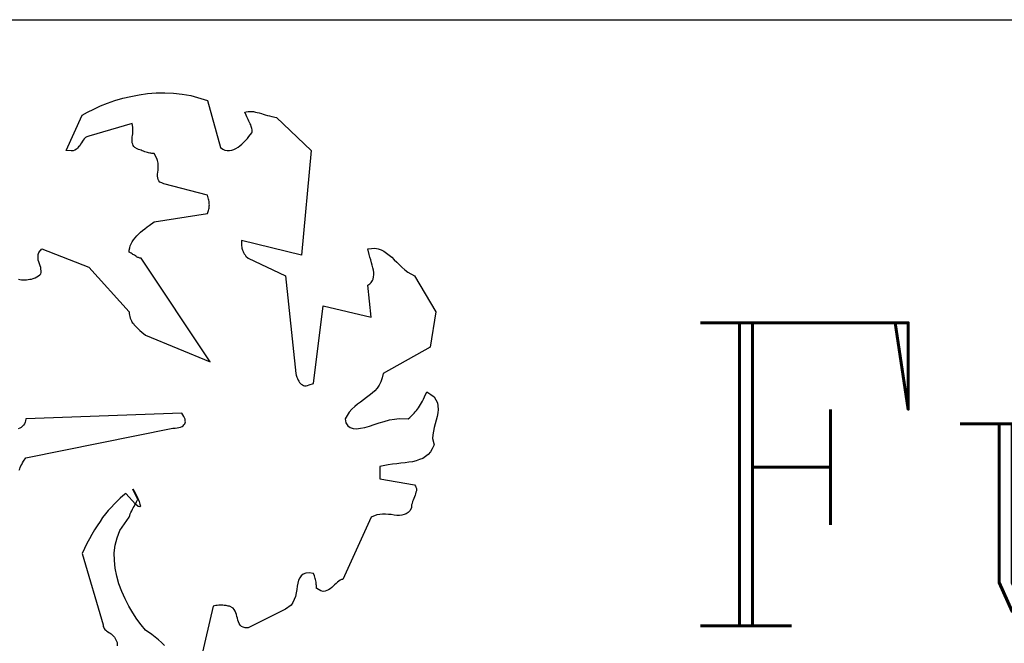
# Model space of a CAD drawing. Extents: x 0.2 to 41.2, y 0.2 to 29.2.
# Tile 9 of 12: x 33.7 to 34.5, y 2 to 2.5. Entities that reach past the tile are written whole.
import ezdxf

# ---------------------------------------------------------------- set-up
doc = ezdxf.new("R2010")
doc.units = 0
doc.layers.get('0').update_dxf_attribs({"linetype": 'CONTINUOUS'})
doc.layers.add('TITLEBLOCK', color=7, linetype='CONTINUOUS')
doc.styles.add('ROMANC', font='romanc')

# ---------------------------------------------------------------- blocks, each defined once
blk = doc.blocks.new('FRACTAL')
at = {"color": 7}
for points in [[(0.1012, 1.5046), (0.1072, 1.5036), (0.1152, 1.5026), (0.1222, 1.5026), (0.1292, 1.5026), (0.1372, 1.5026), (0.1452, 1.5036), (0.1532, 1.5046), (0.1612, 1.5056), (0.1692, 1.5076), (0.1772, 1.5106), (0.1932, 1.5196), (0.1992, 1.5236), (0.2032, 1.5286), (0.2052, 1.5346), (0.2052, 1.5416), (0.2042, 1.5486), (0.2032, 1.5556), (0.2002, 1.5636), (0.1972, 1.5716), (0.1952, 1.5796), (0.1922, 1.5876), (0.1912, 1.5956), (0.1912, 1.6046), (0.1922, 1.6126), (0.1952, 1.6206), (0.2082, 1.6366), (0.4232, 1.5566), (0.6092, 1.3626), (0.6092, 1.3556), (0.6102, 1.3486), (0.6112, 1.3426), (0.6132, 1.3356), (0.6162, 1.3296), (0.6192, 1.3236), (0.6232, 1.3176), (0.6282, 1.3126), (0.6322, 1.3066), (0.6382, 1.3006), (0.6442, 1.2946), (0.6512, 1.2886), (0.6582, 1.2816), (0.6662, 1.2756), (0.6832, 1.2626), (0.9802, 1.1456), (0.6642, 1.5966), (0.6612, 1.5966), (0.6582, 1.5966), (0.6552, 1.5976), (0.6522, 1.5986), (0.6492, 1.5996), (0.6462, 1.6006), (0.6432, 1.6026), (0.6402, 1.6046), (0.6372, 1.6066), (0.6332, 1.6086), (0.6302, 1.6106), (0.6262, 1.6126), (0.6222, 1.6146), (0.6182, 1.6176), (0.6092, 1.6226), (0.6092, 1.6316), (0.6112, 1.6406), (0.6142, 1.6496), (0.6182, 1.6586), (0.6232, 1.6676), (0.6292, 1.6756), (0.6362, 1.6846), (0.6442, 1.6926), (0.6522, 1.7006), (0.6612, 1.7086), (0.6702, 1.7166), (0.6802, 1.7236), (0.6912, 1.7316), (0.7012, 1.7386), (0.7242, 1.7536), (0.9682, 1.7896), (0.9702, 1.7946), (0.9712, 1.7986), (0.9732, 1.8036), (0.9742, 1.8086), (0.9752, 1.8136), (0.9762, 1.8186), (0.9762, 1.8236), (0.9772, 1.8276), (0.9762, 1.8326), (0.9762, 1.8376), (0.9752, 1.8426), (0.9742, 1.8476), (0.9732, 1.8526), (0.9712, 1.8586), (0.9682, 1.8696), (0.7682, 1.9196), (0.7582, 1.9226), (0.7502, 1.9266), (0.7452, 1.9316), (0.7422, 1.9376), (0.7402, 1.9446), (0.7392, 1.9526), (0.7392, 1.9606), (0.7402, 1.9696), (0.7412, 1.9786), (0.7412, 1.9886), (0.7412, 1.9986), (0.7412, 2.0086), (0.7392, 2.0196), (0.7362, 2.0296), (0.7242, 2.0506), (0.7192, 2.0506), (0.7132, 2.0506), (0.7082, 2.0516), (0.7032, 2.0526), (0.6972, 2.0536), (0.6922, 2.0546), (0.6862, 2.0566), (0.6802, 2.0586), (0.6742, 2.0606), (0.6692, 2.0626), (0.6632, 2.0646), (0.6572, 2.0666), (0.6512, 2.0686), (0.6462, 2.0716), (0.6352, 2.0766), (0.6302, 2.0806), (0.6272, 2.0856), (0.6252, 2.0916), (0.6232, 2.0966), (0.6232, 2.1026), (0.6222, 2.1086), (0.6232, 2.1156), (0.6232, 2.1226), (0.6242, 2.1286), (0.6252, 2.1356), (0.6252, 2.1426), (0.6262, 2.1506), (0.6262, 2.1576), (0.6252, 2.1656), (0.6232, 2.1806), (0.4232, 2.1266), (0.4152, 2.1236), (0.4082, 2.1196), (0.4032, 2.1146), (0.3982, 2.1086), (0.3942, 2.1036), (0.3902, 2.0966), (0.3862, 2.0906), (0.3822, 2.0846), (0.3772, 2.0796), (0.3722, 2.0736), (0.3672, 2.0696), (0.3602, 2.0656), (0.3522, 2.0626), (0.3422, 2.0616), (0.3192, 2.0636), (0.3932, 2.2166), (0.4182, 2.2306), (0.4462, 2.2436), (0.4772, 2.2576), (0.5092, 2.2696), (0.5432, 2.2806), (0.5792, 2.2906), (0.6162, 2.2986), (0.6542, 2.3056), (0.6932, 2.3106), (0.7322, 2.3136), (0.7722, 2.3146), (0.8122, 2.3126), (0.8512, 2.3086), (0.8912, 2.3026), (0.9682, 2.2806), (1.0282, 2.0766), (1.0382, 2.0696), (1.0482, 2.0656), (1.0582, 2.0636), (1.0692, 2.0636), (1.0792, 2.0656), (1.0892, 2.0686), (1.0982, 2.0726), (1.1082, 2.0786), (1.1172, 2.0846), (1.1262, 2.0916), (1.1352, 2.0996), (1.1432, 2.1076), (1.1512, 2.1156), (1.1582, 2.1246), (1.1722, 2.1406), (1.1732, 2.1446), (1.1732, 2.1486), (1.1732, 2.1536), (1.1722, 2.1586), (1.1702, 2.1636), (1.1692, 2.1686), (1.1662, 2.1746), (1.1642, 2.1796), (1.1612, 2.1856), (1.1582, 2.1916), (1.1542, 2.1976), (1.1512, 2.2036), (1.1482, 2.2096), (1.1452, 2.2166), (1.1392, 2.2306), (1.1462, 2.2316), (1.1542, 2.2336), (1.1622, 2.2336), (1.1712, 2.2336), (1.1792, 2.2326), (1.1882, 2.2306), (1.1962, 2.2286), (1.2052, 2.2266), (1.2152, 2.2246), (1.2242, 2.2216), (1.2332, 2.2186), (1.2432, 2.2156), (1.2532, 2.2136), (1.2632, 2.2106), (1.2842, 2.2066), (1.4432, 2.0636), (1.3992, 1.6096), (1.1242, 1.6726), (1.1242, 1.6676), (1.1242, 1.6636), (1.1242, 1.6586), (1.1242, 1.6546), (1.1242, 1.6496), (1.1252, 1.6446), (1.1262, 1.6396), (1.1272, 1.6356), (1.1292, 1.6306), (1.1312, 1.6256), (1.1332, 1.6206), (1.1362, 1.6156), (1.1402, 1.6106), (1.1442, 1.6056), (1.1542, 1.5966), (1.3252, 1.5196), (1.3732, 1.0956), (1.3752, 1.0876), (1.3782, 1.0796), (1.3812, 1.0736), (1.3842, 1.0666), (1.3872, 1.0616), (1.3902, 1.0566), (1.3942, 1.0516), (1.3982, 1.0486), (1.4032, 1.0456), (1.4082, 1.0436), (1.4132, 1.0426), (1.4202, 1.0426), (1.4272, 1.0436), (1.4352, 1.0456), (1.4542, 1.0526), (1.4992, 1.3896), (1.7182, 1.3396), (1.7032, 1.4796), (1.7122, 1.4846), (1.7192, 1.4906), (1.7252, 1.4986), (1.7282, 1.5056), (1.7302, 1.5146), (1.7312, 1.5236), (1.7312, 1.5336), (1.7292, 1.5436), (1.7272, 1.5546), (1.7242, 1.5656), (1.7202, 1.5766), (1.7172, 1.5886), (1.7132, 1.6006), (1.7092, 1.6116), (1.7032, 1.6366), (1.7202, 1.6386), (1.7362, 1.6396), (1.7502, 1.6366), (1.7642, 1.6326), (1.7772, 1.6266), (1.7892, 1.6186), (1.8012, 1.6096), (1.8132, 1.6006), (1.8242, 1.5896), (1.8362, 1.5786), (1.8482, 1.5676), (1.8602, 1.5566), (1.8732, 1.5456), (1.8872, 1.5356), (1.9182, 1.5196), (2.0152, 1.3626), (1.9892, 1.2096), (1.7732, 1.0956), (1.7692, 1.0766), (1.7632, 1.0596), (1.7552, 1.0446), (1.7462, 1.0316), (1.7352, 1.0206), (1.7232, 1.0096), (1.7102, 0.9996), (1.6972, 0.9906), (1.6832, 0.9806), (1.6702, 0.9716), (1.6562, 0.9626), (1.6432, 0.9516), (1.6302, 0.9406), (1.6182, 0.9276), (1.5992, 0.8986), (1.6032, 0.8806), (1.6112, 0.8686), (1.6222, 0.8606), (1.6362, 0.8566), (1.6522, 0.8556), (1.6702, 0.8576), (1.6902, 0.8616), (1.7112, 0.8666), (1.7332, 0.8736), (1.7562, 0.8806), (1.7792, 0.8876), (1.8022, 0.8936), (1.8252, 0.8976), (1.8472, 0.9006), (1.8882, 0.8986), (1.8962, 0.9046), (1.9032, 0.9116), (1.9102, 0.9176), (1.9162, 0.9236), (1.9212, 0.9286), (1.9272, 0.9346), (1.9312, 0.9406), (1.9362, 0.9466), (1.9412, 0.9536), (1.9452, 0.9606), (1.9492, 0.9676), (1.9542, 0.9756), (1.9582, 0.9836), (1.9632, 0.9936), (1.9742, 1.0156), (1.9922, 1.0046), (2.0072, 0.9936), (2.0162, 0.9816), (2.0232, 0.9686), (2.0252, 0.9546), (2.0262, 0.9396), (2.0242, 0.9246), (2.0212, 0.9086), (2.0172, 0.8926), (2.0122, 0.8766), (2.0072, 0.8606), (2.0042, 0.8446), (2.0012, 0.8296), (2.0002, 0.8136), (2.0072, 0.7856), (1.9992, 0.7686), (1.9912, 0.7556), (1.9802, 0.7436), (1.9682, 0.7346), (1.9552, 0.7266), (1.9412, 0.7216), (1.9252, 0.7166), (1.9092, 0.7126), (1.8912, 0.7106), (1.8742, 0.7076), (1.8552, 0.7056), (1.8362, 0.7036), (1.8172, 0.7016), (1.7972, 0.6986), (1.7592, 0.6916), (1.7592, 0.6886), (1.7592, 0.6856), (1.7592, 0.6836), (1.7592, 0.6806), (1.7592, 0.6776), (1.7592, 0.6746), (1.7592, 0.6716), (1.7592, 0.6686), (1.7592, 0.6646), (1.7592, 0.6616), (1.7592, 0.6576), (1.7592, 0.6546), (1.7592, 0.6506), (1.7592, 0.6466), (1.7592, 0.6386), (1.9182, 0.6116), (1.9222, 0.6066), (1.9242, 0.6016), (1.9262, 0.5966), (1.9262, 0.5906), (1.9262, 0.5856), (1.9242, 0.5796), (1.9222, 0.5726), (1.9202, 0.5666), (1.9172, 0.5596), (1.9142, 0.5526), (1.9112, 0.5456), (1.9092, 0.5396), (1.9062, 0.5316), (1.9042, 0.5246), (1.9032, 0.5116), (1.8962, 0.4996), (1.8882, 0.4916), (1.8792, 0.4856), (1.8702, 0.4826), (1.8592, 0.4806), (1.8482, 0.4796), (1.8362, 0.4796), (1.8242, 0.4806), (1.8112, 0.4826), (1.7982, 0.4836), (1.7852, 0.4846), (1.7712, 0.4846), (1.7582, 0.4836), (1.7442, 0.4816), (1.7182, 0.4716), (1.5882, 0.2016), (1.5822, 0.2006), (1.5762, 0.1976), (1.5702, 0.1936), (1.5642, 0.1896), (1.5582, 0.1836), (1.5512, 0.1776), (1.5452, 0.1716), (1.5382, 0.1666), (1.5302, 0.1606), (1.5232, 0.1566), (1.5152, 0.1526), (1.5072, 0.1506), (1.4982, 0.1496), (1.4882, 0.1516), (1.4692, 0.1616), (1.4682, 0.1616), (1.4682, 0.1626), (1.4682, 0.1646), (1.4682, 0.1676), (1.4682, 0.1716), (1.4682, 0.1756), (1.4672, 0.1796), (1.4672, 0.1846), (1.4662, 0.1896), (1.4652, 0.1946), (1.4642, 0.2006), (1.4622, 0.2056), (1.4602, 0.2116), (1.4582, 0.2166), (1.4542, 0.2276), (1.4342, 0.2296), (1.4192, 0.2286), (1.4072, 0.2246), (1.3972, 0.2176), (1.3912, 0.2086), (1.3862, 0.1976), (1.3822, 0.1856), (1.3792, 0.1716), (1.3772, 0.1576), (1.3742, 0.1426), (1.3712, 0.1276), (1.3662, 0.1136), (1.3602, 0.1006), (1.3512, 0.0896), (1.3252, 0.0716), (1.1542, -0.0094), (1.1412, -0.0094), (1.1322, -0.0064), (1.1242, -0.0024), (1.1182, 0.0026), (1.1132, 0.0096), (1.1102, 0.0166), (1.1072, 0.0246), (1.1052, 0.0326), (1.1032, 0.0406), (1.1012, 0.0486), (1.0982, 0.0566), (1.0952, 0.0636), (1.0912, 0.0706), (1.0852, 0.0766), (1.0692, 0.0846), (1.0682, 0.0846), (1.0672, 0.0846), (1.0642, 0.0856), (1.0622, 0.0856), (1.0582, 0.0866), (1.0542, 0.0876), (1.0492, 0.0886), (1.0442, 0.0886), (1.0382, 0.0896), (1.0322, 0.0896), (1.0262, 0.0896), (1.0202, 0.0896), (1.0132, 0.0886), (1.0062, 0.0876), (0.9942, 0.0846), (0.9392, -0.1394)], [(0.7712, -0.0854), (0.7572, -0.0724), (0.7432, -0.0604), (0.7282, -0.0494), (0.7132, -0.0384), (0.6832, -0.0194), (0.6632, 0.0036), (0.6442, 0.0286), (0.6252, 0.0566), (0.6072, 0.0856), (0.5902, 0.1166), (0.5752, 0.1486), (0.5622, 0.1816), (0.5522, 0.2156), (0.5452, 0.2496), (0.5412, 0.2836), (0.5402, 0.3166), (0.5442, 0.3496), (0.5532, 0.3826), (0.5662, 0.4136), (0.6092, 0.4716), (0.6112, 0.4786), (0.6142, 0.4856), (0.6172, 0.4926), (0.6212, 0.4996), (0.6242, 0.5066), (0.6272, 0.5126), (0.6312, 0.5186), (0.6342, 0.5246), (0.6372, 0.5296), (0.6402, 0.5346), (0.6422, 0.5386), (0.6442, 0.5416), (0.6462, 0.5446), (0.6472, 0.5466), (0.6492, 0.5486), (0.6362, 0.5726), (0.6282, 0.5866), (0.6252, 0.5936), (0.6262, 0.5926), (0.6302, 0.5876), (0.6362, 0.5776), (0.6422, 0.5656), (0.6492, 0.5526), (0.6542, 0.5396), (0.6582, 0.5286), (0.6602, 0.5196), (0.6572, 0.5166), (0.6502, 0.5186), (0.6382, 0.5276), (0.5942, 0.5746), (0.5802, 0.5646), (0.5672, 0.5536), (0.5532, 0.5416), (0.5402, 0.5286), (0.5272, 0.5156), (0.5132, 0.5006), (0.5002, 0.4856), (0.4872, 0.4696), (0.4752, 0.4526), (0.4622, 0.4346), (0.4502, 0.4166), (0.4382, 0.3966), (0.4262, 0.3776), (0.4142, 0.3566), (0.3932, 0.3146), (0.4902, 0.0046), (0.4902, -0.0024), (0.4922, -0.0074), (0.4942, -0.0124), (0.4972, -0.0164), (0.5012, -0.0194), (0.5052, -0.0224), (0.5102, -0.0254), (0.5152, -0.0284), (0.5212, -0.0314), (0.5262, -0.0354), (0.5312, -0.0394), (0.5362, -0.0434), (0.5412, -0.0494), (0.5452, -0.0554), (0.5532, -0.0724), (0.5542, -0.0864)], [(0.1042, 0.6756), (0.1072, 0.6816), (0.1092, 0.6876), (0.1122, 0.6946), (0.1162, 0.7006), (0.1192, 0.7076), (0.1242, 0.7146), (0.1342, 0.7286), (0.8092, 0.8586), (0.8192, 0.8586), (0.8292, 0.8596), (0.8372, 0.8606), (0.8442, 0.8626), (0.8512, 0.8656), (0.8562, 0.8686), (0.8602, 0.8726), (0.8642, 0.8766), (0.8662, 0.8806), (0.8672, 0.8856), (0.8662, 0.8906), (0.8652, 0.8966), (0.8632, 0.9026), (0.8602, 0.9086), (0.8502, 0.9226), (0.1342, 0.8986), (0.1332, 0.8906), (0.1312, 0.8836), (0.1282, 0.8776), (0.1242, 0.8716), (0.1192, 0.8666), (0.1132, 0.8616), (0.1072, 0.8576), (0.1002, 0.8546)]]:
    blk.add_lwpolyline(points, dxfattribs=at)

msp = doc.modelspace()

# ---------------------------------------------------------------- linework, layer by layer
at = {"layer": 'TITLEBLOCK'}
msp.add_line((32.75, 2.5), (41.25, 2.5), dxfattribs=at)

# ---------------------------------------------------------------- block references
at = {"layer": 'TITLEBLOCK', "xscale": 0.1799999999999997, "yscale": 0.1899999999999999, "zscale": 0.1799999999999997}
msp.add_blockref('FRACTAL', (33.69, 2), dxfattribs=at)

# ---------------------------------------------------------------- texts
at = {"layer": 'TITLEBLOCK', "style": 'ROMANC'}
msp.add_text('Fuzz Research Labs', height=0.25, dxfattribs=at).set_placement((34.25, 2))

doc.saveas('drawing.dxf')
